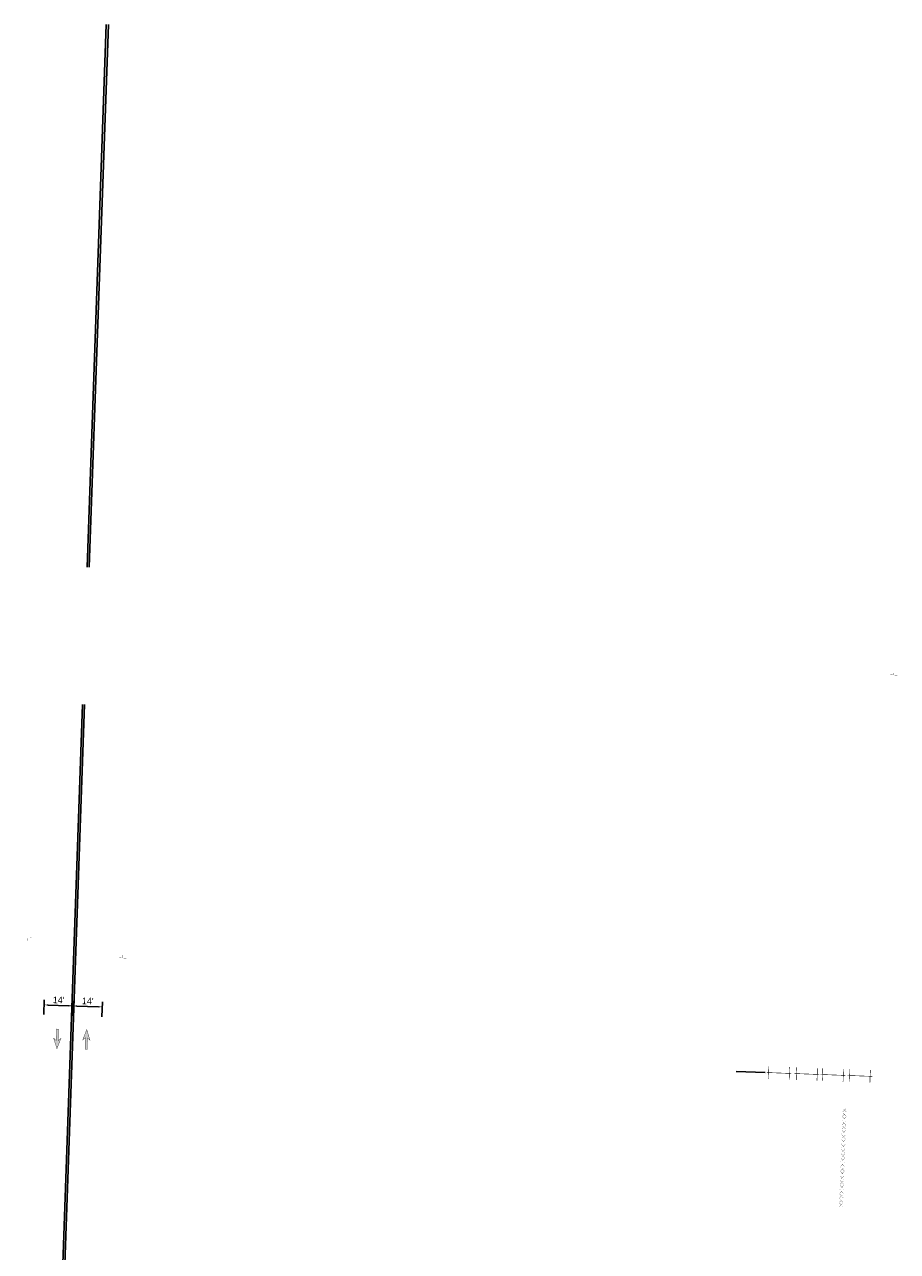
# Model space of a CAD drawing. Header units: feet. Extents: x 158973 to 165066, y 288298 to 289770.
# Tile 8 of 9: x 161394 to 161814, y 289180 to 289770. Entities that reach past the tile are written whole.
import ezdxf

# ---------------------------------------------------------------- set-up
doc = ezdxf.new("R2010")
doc.units = ezdxf.units.FT
doc.header["$MEASUREMENT"] = 0
for name, color, linetype in [('MT_P_Cells', 7, 'Continuous'), ('MT_P_Drums', 30, 'Continuous'), ('MT_P_Edge_Line', 7, 'Continuous'), ('MT_P_Text', 7, 'Continuous'), ('PM_X_Edge_Line', 51, 'Continuous'), ('SN_P_Signs', 1, 'Continuous')]:
    doc.layers.add(name, color=color, linetype=linetype)
doc.styles.get("Standard").update_dxf_attribs({"font": 'ARIAL_0.TTF'})
doc.styles.add('Style-font31', font='font31.shx')
doc.linetypes.add('motdrum05', pattern='A,0,["●",Standard,S=0.167,R=0,X=-0.02,Y=-0.065],-0.25', length=0.25)
doc.dimstyles.new('COEC', dxfattribs={"dimscale": 13.9, "dimtxt": 0.18, "dimasz": 0.18, "dimexe": 0.18, "dimexo": 0.0625, "dimgap": 0.09, "dimtad": 1, "dimzin": 0, "dimdsep": 46, "dimtxsty": 'Standard', "dimcen": 0.09, "dimclrd": 256, "dimclre": 256, "dimclrt": 256, "dimaunit": 1, "dimadec": 4, "dimazin": 0, "dimtfac": 1, "dimtofl": 0, "dimtmove": 0, "dimatfit": 3, "dimfxl": 1, "dimtolj": 1, "dimtzin": 0, "dimlwd": -1, "dimlwe": -1, "dimarcsym": 0})

# ---------------------------------------------------------------- blocks, each defined once
blk = doc.blocks.new('*D1102')
at = {"layer": 'Defpoints', "color": 0, "transparency": 16777216}
for p in [(161417.33, 289298.08), (161403.29, 289292.88, 959.79), (161417.13, 289292.39, 959.79)]:
    blk.add_point(p, dxfattribs=at)
at = {"layer": 'MT_P_Text', "transparency": 16777216}
for p, q in [((161403.33, 289293.87), (161403.58, 289301.06)), ((161417.16, 289293.39), (161417.42, 289300.58)), ((161405.49, 289298.5), (161415.33, 289298.15))]:
    blk.add_line(p, q, dxfattribs=at)
for points in [[(161405.5, 289298.83), (161405.48, 289298.16), (161403.49, 289298.57)], [(161415.34, 289298.48), (161415.32, 289297.82), (161417.33, 289298.08)]]:
    blk.add_solid(points, dxfattribs=at)
at = {"layer": 'MT_P_Text', "transparency": 16777216, "insert": (161410.5, 289300.92), "char_height": 3.2, "attachment_point": 5, "rotation": 357.98341, "style": 'Style-font31'}
blk.add_mtext("\\A1;14'", dxfattribs=at)
blk = doc.blocks.new('*D1103')
at = {"layer": 'Defpoints', "color": 0, "transparency": 16777216}
for p in [(161431.53, 289297.58), (161417.13, 289292.36, 959.78), (161431.32, 289291.86, 959.78)]:
    blk.add_point(p, dxfattribs=at)
at = {"layer": 'MT_P_Text', "transparency": 16777216}
for p, q in [((161417.16, 289293.36), (161417.42, 289300.57)), ((161419.33, 289298), (161429.53, 289297.65)), ((161431.36, 289292.86), (161431.61, 289300.07))]:
    blk.add_line(p, q, dxfattribs=at)
for points in [[(161419.34, 289298.34), (161419.32, 289297.67), (161417.33, 289298.08)], [(161429.54, 289297.98), (161429.51, 289297.31), (161431.53, 289297.58)]]:
    blk.add_solid(points, dxfattribs=at)
at = {"layer": 'MT_P_Text', "transparency": 16777216, "insert": (161424.52, 289300.42), "char_height": 3.2, "attachment_point": 5, "rotation": 357.98341, "style": 'Style-font31'}
blk.add_mtext("\\A1;14'", dxfattribs=at)

msp = doc.modelspace()

# ---------------------------------------------------------------- hatches: boundary and pattern name
at = {"layer": 'MT_P_Cells', "true_color": 0x00b3b3}
h = msp.add_hatch(color=132, dxfattribs=at)
h.dxf.hatch_style = 1
h.paths.add_polyline_path([(161409.675, 289277.446), (161411.586, 289282.382), (161410.315, 289281.426), (161410.509, 289286.922), (161409.51, 289286.958), (161409.316, 289281.461), (161408.116, 289282.504)])
h = msp.add_hatch(color=132, dxfattribs=at)
h.dxf.hatch_style = 1
h.paths.add_polyline_path([(161424.034, 289286.673), (161422.123, 289281.737), (161423.393, 289282.693), (161423.2, 289277.196), (161424.199, 289277.161), (161424.393, 289282.657), (161425.593, 289281.615)])

# ---------------------------------------------------------------- linework, layer by layer
at = {"layer": 'MT_P_Cells', "color": 1, "flags": 128}
for points, const_width in [([(161814.331, 289457.248), (161810.913, 289457.444)], 0.1), ([(161812.719, 289459.036), (161812.622, 289457.346)], 0.1), ([(161443.089, 289321.026), (161439.671, 289321.222)], 0.1), ([(161441.477, 289322.814), (161441.38, 289321.124)], 0.1), ([(161763.348, 289265.555), (161751.356, 289265.988)], 0.25), ([(161752.247, 289262.954), (161752.463, 289268.95)], 0.25), ([(161762.24, 289262.593), (161762.457, 289268.589)], 0.25), ([(161776.743, 289265.071), (161764.751, 289265.504)], 0.25), ([(161765.642, 289262.47), (161765.859, 289268.466)], 0.25), ([(161775.636, 289262.109), (161775.852, 289268.106)], 0.25), ([(161789.296, 289264.618), (161777.304, 289265.051)], 0.25), ([(161778.195, 289262.017), (161778.412, 289268.013)], 0.25), ([(161788.189, 289261.656), (161788.405, 289267.652)], 0.25), ([(161791.112, 289261.551), (161791.328, 289267.547)], 0.25), ([(161801.105, 289261.19), (161801.322, 289267.186)], 0.25), ([(161802.213, 289264.152), (161790.22, 289264.585)], 0.25)]:
    msp.add_lwpolyline(points, dxfattribs=dict(at, const_width=const_width))
at = {"layer": 'MT_P_Cells', "const_width": 0.16, "flags": 128}
for points, elevation in [([(161409.675, 289277.446), (161411.586, 289282.382), (161410.315, 289281.426), (161410.509, 289286.922), (161409.51, 289286.958), (161409.316, 289281.461), (161408.116, 289282.504), (161409.675, 289277.446)], 1922.639), ([(161424.034, 289286.673), (161422.123, 289281.737), (161423.393, 289282.693), (161423.2, 289277.196), (161424.199, 289277.161), (161424.393, 289282.657), (161425.593, 289281.615), (161424.034, 289286.673)], 1922.683)]:
    msp.add_lwpolyline(points, dxfattribs=dict(at, elevation=elevation))
at = {"layer": 'MT_P_Drums', "linetype": 'motdrum05', "flags": 128}
msp.add_lwpolyline([(161736.774, 289266.515), (161750.701, 289266.012)], dxfattribs=at)
at = {"layer": 'MT_P_Edge_Line', "const_width": 0.08, "flags": 128}
for points, elevation in [([(161789.834, 289248.768), (161787.957, 289247.022)], 962.416), ([(161789.769, 289246.957), (161788.023, 289248.834)], 962.416), ([(161789.611, 289242.561), (161787.734, 289240.815)], 962.373), ([(161789.545, 289240.75), (161787.799, 289242.627)], 962.373), ([(161789.687, 289244.675), (161787.81, 289242.929)], 962.388), ([(161789.622, 289242.863), (161787.875, 289244.741)], 962.388), ([(161789.761, 289246.732), (161787.884, 289244.985)], 962.402), ([(161789.696, 289244.92), (161787.949, 289246.797)], 962.402), ([(161789.373, 289235.973), (161787.496, 289234.227)], 962.327), ([(161789.308, 289234.162), (161787.562, 289236.039)], 962.327), ([(161789.452, 289238.169), (161787.575, 289236.423)], 962.342), ([(161789.387, 289236.358), (161787.641, 289238.235)], 962.342), ([(161789.538, 289240.546), (161787.661, 289238.799)], 962.359), ([(161789.473, 289238.734), (161787.726, 289240.611)], 962.359), ([(161789.207, 289231.354), (161787.33, 289229.607)], 962.295), ([(161789.141, 289229.542), (161787.395, 289231.419)], 962.295), ([(161789.291, 289233.677), (161787.413, 289231.931)], 962.311), ([(161789.225, 289231.865), (161787.479, 289233.742)], 962.311), ([(161788.967, 289224.689), (161787.089, 289222.942)], 962.249), ([(161788.901, 289222.877), (161787.155, 289224.754)], 962.249), ([(161789.044, 289226.827), (161787.167, 289225.081)], 962.264), ([(161788.978, 289225.015), (161787.232, 289226.893)], 962.264), ([(161789.122, 289229.005), (161787.245, 289227.258)], 962.279), ([(161789.057, 289227.193), (161787.31, 289229.07)], 962.279), ([(161788.738, 289218.354), (161786.861, 289216.607)], 962.205), ([(161788.673, 289216.542), (161786.927, 289218.419)], 962.205), ([(161788.814, 289220.454), (161786.937, 289218.707)], 962.22), ([(161788.749, 289218.642), (161787.002, 289220.519)], 962.22), ([(161788.891, 289222.599), (161787.014, 289220.853)], 962.234), ([(161788.826, 289220.787), (161787.08, 289222.665)], 962.234), ([(161788.499, 289211.701), (161786.621, 289209.954)], 962.159), ([(161788.433, 289209.889), (161786.687, 289211.766)], 962.159), ([(161788.581, 289213.983), (161786.704, 289212.237)], 962.175), ([(161788.515, 289212.172), (161786.769, 289214.049)], 962.175), ([(161788.66, 289216.173), (161786.783, 289214.427)], 962.19), ([(161788.594, 289214.361), (161786.848, 289216.238)], 962.19), ([(161788.346, 289207.476), (161786.469, 289205.73)], 962.13), ([(161788.281, 289205.664), (161786.535, 289207.541)], 962.13), ([(161788.423, 289209.616), (161786.546, 289207.87)], 962.144), ([(161788.358, 289207.805), (161786.612, 289209.682)], 962.144), ([(161788.191, 289203.16), (161786.314, 289201.414)], 962.1), ([(161788.125, 289201.348), (161786.379, 289203.225)], 962.1), ([(161788.268, 289205.292), (161786.39, 289203.545)], 962.114), ([(161788.202, 289203.48), (161786.456, 289205.357)], 962.114)]:
    msp.add_lwpolyline(points, dxfattribs=dict(at, elevation=elevation))
at = {"layer": 'PM_X_Edge_Line', "flags": 128}
for points in [[(161433.46, 289770.45), (161424.264, 289509.279)], [(161434.46, 289770.415), (161425.264, 289509.244)], [(161421.938, 289443.21), (161411.977, 289160.309)], [(161422.938, 289443.175), (161412.967, 289160.001)]]:
    msp.add_lwpolyline(points, dxfattribs=at)
at = {"layer": 'SN_P_Signs', "const_width": 0.042, "flags": 128}
for points in [[(161397.303, 289330.843), (161394.105, 289330.956)], [(161395.648, 289329.3), (161395.704, 289330.899)]]:
    msp.add_lwpolyline(points, dxfattribs=at)

# ---------------------------------------------------------------- dimensions: what is measured, and where the dimension line sits
at = {"layer": 'MT_P_Text'}
for p1, p2, distance, picture, middle in [((161403.291, 289292.875, 962.85), (161417.128, 289292.388, 962.85), 5.695, '*D1102', (161410.501, 289300.921, 3.061)), ((161417.127, 289292.357, 962.845), (161431.324, 289291.857, 962.845), 5.721, '*D1103', (161424.518, 289300.423, 3.061))]:
    dim = msp.add_aligned_dim(p1=p1, p2=p2, distance=distance, text="14'", dimstyle='COEC', override={"dimscale": 20, "dimtxt": 0.16, "dimasz": 0.1, "dimexe": 0.125, "dimexo": 0.05, "dimgap": 0.05, "dimtxsty": 'Style-font31'}, dxfattribs=at)
    dim.commit()
    dim.dimension.update_dxf_attribs({"geometry": picture, "text_midpoint": middle})

doc.saveas('drawing.dxf')
